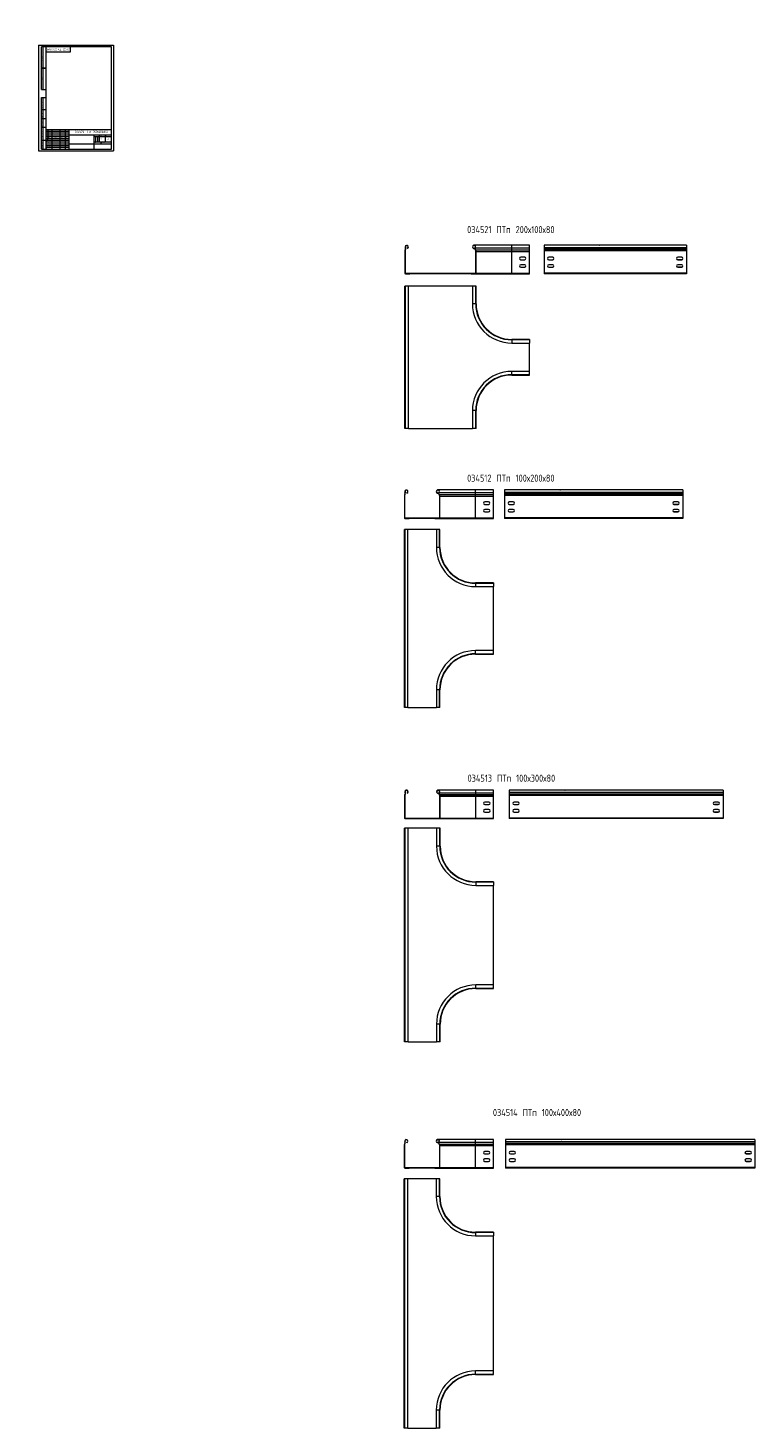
# Model space of a CAD drawing. Header units: millimetres. Extents: x -30 to 4963, y -3600 to 345.
# Tile 1 of 3: x -30 to 2011, y -3587 to 345. Entities that reach past the tile are written whole.
import ezdxf

# ---------------------------------------------------------------- set-up
doc = ezdxf.new("R2010")
doc.units = ezdxf.units.MM
doc.layers.add('ОСЕВЫЕ', color=7, linetype='Continuous')
doc.styles.add('SLDTEXTSTYLE0', font='TXT', dxfattribs={"width": 0.7, "bigfont": 'bigfont'})
doc.styles.add('SLDTEXTSTYLE1', font='TXT', dxfattribs={"width": 0.605})
doc.styles.add('SLDTEXTSTYLE2', font='TXT', dxfattribs={"width": 0.605, "bigfont": 'bigfont'})
doc.styles.add('SLDTEXTSTYLE3', font='TXT', dxfattribs={"width": 0.582204, "bigfont": 'bigfont'})
doc.styles.add('SLDTEXTSTYLE4', font='TXT', dxfattribs={"width": 0.582204})

# ---------------------------------------------------------------- blocks, each defined once
blk = doc.blocks.new('SW_NOTE_0')
at = {"color": 0, "linetype": 'Continuous', "lineweight": 0, "attachment_point": 1}
for s, insert, char_height, style in [('\\M+18449\\M+18478\\M+1847D', (0, 3.2), 2.5, 'SLDTEXTSTYLE3'), ('.', (5.7, 2.3), 1.59, 'SLDTEXTSTYLE4')]:
    blk.add_mtext(s, dxfattribs=dict(at, insert=insert, char_height=char_height, style=style))

msp = doc.modelspace()

# ---------------------------------------------------------------- linework, layer by layer
at = {"color": 7, "linetype": 'Continuous', "lineweight": 15}
for p, q in [((8, 172), (8, 292)), ((20, 292), (8, 292)), ((8, 172), (8, 292)), ((13, 172), (13, 292)), ((13, 172), (13, 292)), ((20, 292), (20, 5)), ((205, 292), (20, 292)), ((20, 292), (20, 5)), ((20, 278), (90, 278)), ((90, 278), (90, 292)), ((205, 5), (205, 292)), ((8, 232), (20, 232)), ((20, 232), (8, 232)), ((8, 172), (20, 172)), ((8, 5), (8, 150)), ((8, 150), (20, 150)), ((13, 5), (13, 150)), ((20, 115), (8, 115)), ((20, 90), (8, 90)), ((20, 65), (8, 65)), ((20, 60), (205, 60)), ((20, 60), (20, 5)), ((20, 40), (85, 40)), ((27, 35), (27, 60)), ((37, 60), (37, 5)), ((60, 60), (60, 5)), ((75, 60), (75, 5)), ((85, 60), (85, 5)), ((85, 45), (205, 45)), ((155, 45), (155, 5)), ((155, 40), (205, 40)), ((170, 45), (170, 25)), ((187, 45), (187, 25)), ((8, 30), (20, 30)), ((8, 5), (20, 5)), ((20, 35), (85, 35)), ((20, 5), (205, 5)), ((85, 20), (205, 20)), ((155, 25), (205, 25)), ((175, 25), (175, 20)), ((1029.5, -272.2), (1030.1, -271.9)), ((1035.1, -274.3), (1034.8, -273.6)), ((1220.6, -274.1), (1220.7, -273.6)), ((1220.6, -274.1), (1224.3, -274.1)), ((1220.7, -273.6), (1224.5, -273.6)), ((1327.8, -265.3), (1222.1, -265.3)), ((1225.6, -272.8), (1225.2, -272.4)), ((1225.6, -272.8), (1327.8, -272.8)), ((1377.8, -265.3), (1327.8, -265.3)), ((1327.8, -278.1), (1327.8, -272.8)), ((1327.8, -272.8), (1377.8, -272.8)), ((1377.8, -272.8), (1377.8, -265.3)), ((1377.8, -278.1), (1377.8, -272.8)), ((1468.5, -265.3), (1418.5, -265.3)), ((1418.5, -265.3), (1418.5, -265.4)), ((1818.5, -265.4), (1418.5, -265.4)), ((1418.5, -265.4), (1418.5, -272.2)), ((1818.5, -272.2), (1418.5, -272.2)), ((1418.5, -272.2), (1418.5, -276.6)), ((1574.2, -265.3), (1468.5, -265.3)), ((1574.2, -265.3), (1575.3, -265.4)), ((1662.8, -265.3), (1661.7, -265.4)), ((1768.5, -265.3), (1662.8, -265.3)), ((1818.5, -265.3), (1768.5, -265.3)), ((1818.5, -265.3), (1818.5, -265.4)), ((1818.5, -265.4), (1818.5, -272.2)), ((1818.5, -272.2), (1818.5, -276.6)), ((1028.5, -280.6), (1027.8, -280.6)), ((1027.8, -280.6), (1027.8, -343.9)), ((1028.5, -280.6), (1028.5, -343.9)), ((1029.3, -276.6), (1029, -277)), ((1029, -277), (1029.5, -277.4)), ((1029.8, -277), (1029.3, -276.6)), ((1029.8, -277), (1029.5, -277.4)), ((1225.8, -278.1), (1225.4, -278.4)), ((1225.8, -278.8), (1225.4, -278.4)), ((1226.2, -278.4), (1225.8, -278.1)), ((1225.8, -278.1), (1327.8, -278.1)), ((1226.2, -278.4), (1225.8, -278.8)), ((1226.2, -278.4), (1327.8, -278.4)), ((1227.8, -282.6), (1227.3, -282.6)), ((1227.3, -343.8), (1227.3, -282.6)), ((1227.8, -343.8), (1227.8, -282.6)), ((1227.8, -282.6), (1327.8, -282.6)), ((1327.8, -278.4), (1327.8, -278.1)), ((1327.8, -278.1), (1377.8, -278.1)), ((1327.8, -282.6), (1327.8, -278.4)), ((1327.8, -278.4), (1377.8, -278.4)), ((1327.8, -343.8), (1327.8, -282.6)), ((1327.8, -282.6), (1377.8, -282.6)), ((1364.3, -298.8), (1353.3, -298.8)), ((1353.3, -305.8), (1364.3, -305.8)), ((1377.8, -278.4), (1377.8, -278.1)), ((1377.8, -282.6), (1377.8, -278.4)), ((1377.8, -343.8), (1377.8, -282.6)), ((1818.5, -276.6), (1418.5, -276.6)), ((1418.5, -276.6), (1418.5, -277)), ((1818.5, -277), (1418.5, -277)), ((1418.5, -277), (1418.5, -280.6)), ((1818.5, -280.6), (1418.5, -280.6)), ((1418.5, -280.6), (1418.5, -343.9)), ((1443, -298.9), (1432, -298.9)), ((1432, -305.8), (1443, -305.8)), ((1432, -305.9), (1443, -305.9)), ((1805, -298.9), (1794, -298.9)), ((1805, -305.8), (1794, -305.8)), ((1794, -305.9), (1805, -305.9)), ((1818.5, -276.6), (1818.5, -277)), ((1818.5, -277), (1818.5, -280.6)), ((1818.5, -280.6), (1818.5, -343.9)), ((1027.8, -343.9), (1028.5, -343.9)), ((1029.3, -344), (1029.3, -344.7)), ((1029.3, -344), (1226.3, -344)), ((1029.3, -344.7), (1029.3, -345.4)), ((1029.3, -344.7), (1041.8, -344.7)), ((1029.3, -344.7), (1226.3, -344.7)), ((1029.3, -345.4), (1041.8, -345.4)), ((1041.8, -344.7), (1041.8, -345.4)), ((1213.8, -345.3), (1213.8, -344.7)), ((1213.8, -344.7), (1226.3, -344.7)), ((1213.8, -345.3), (1226.3, -345.3)), ((1226.3, -344), (1226.3, -344.7)), ((1226.3, -344), (1227.2, -344)), ((1226.3, -345.3), (1226.3, -344.7)), ((1226.3, -345.3), (1327.8, -345.3)), ((1227.8, -343.8), (1227.3, -343.8)), ((1227.8, -343.8), (1327.8, -343.8)), ((1327.8, -345.3), (1327.8, -343.8)), ((1327.8, -343.8), (1377.8, -343.8)), ((1327.8, -345.3), (1377.8, -345.3)), ((1364.3, -319.8), (1353.3, -319.8)), ((1353.3, -326.8), (1364.3, -326.8)), ((1377.8, -345.3), (1377.8, -343.8)), ((1818.5, -343.9), (1418.5, -343.9)), ((1418.5, -343.9), (1418.5, -345.4)), ((1818.5, -345.4), (1418.5, -345.4)), ((1443, -319.9), (1432, -319.9)), ((1432, -326.8), (1443, -326.8)), ((1432, -326.9), (1443, -326.9)), ((1805, -319.9), (1794, -319.9)), ((1805, -326.8), (1794, -326.8)), ((1794, -326.9), (1805, -326.9)), ((1818.5, -343.9), (1818.5, -345.4)), ((1027.8, -779.7), (1027.8, -379.7)), ((1029, -379.7), (1027.8, -379.7)), ((1028.9, -379.7), (1028.9, -779.7)), ((1038, -379.7), (1028.9, -379.7)), ((1038, -779.7), (1038, -379.7)), ((1217.6, -379.7), (1038, -379.7)), ((1217.6, -379.7), (1217.6, -429.7)), ((1226.7, -379.7), (1217.6, -379.7)), ((1226.7, -429.7), (1226.7, -379.7)), ((1227.8, -379.7), (1226.7, -379.7)), ((1227.8, -429.7), (1227.8, -379.7)), ((1377.8, -529.7), (1327.8, -529.7)), ((1377.8, -530.8), (1327.8, -530.8)), ((1327.8, -539.9), (1377.8, -539.9)), ((1377.8, -529.7), (1377.8, -530.8)), ((1377.8, -530.8), (1377.8, -539.9)), ((1377.8, -619.5), (1377.8, -539.9)), ((1377.8, -619.5), (1327.8, -619.5)), ((1327.8, -628.6), (1377.8, -628.6)), ((1377.8, -628.6), (1377.8, -619.5)), ((1377.8, -629.7), (1377.8, -628.6)), ((1327.8, -629.7), (1377.8, -629.7)), ((1217.6, -729.7), (1217.6, -779.7)), ((1226.7, -779.7), (1226.7, -729.7)), ((1227.8, -779.7), (1227.8, -729.7)), ((1029, -779.7), (1027.8, -779.7)), ((1038, -779.7), (1028.9, -779.7)), ((1038, -779.7), (1217.6, -779.7)), ((1226.7, -779.7), (1217.6, -779.7)), ((1227.8, -779.7), (1226.7, -779.7)), ((1027.2, -967.6), (1026.5, -967.6)), ((1026.5, -967.6), (1026.5, -1031)), ((1027.2, -967.6), (1027.2, -1031)), ((1028, -963.7), (1027.7, -964.1)), ((1027.7, -964.1), (1028.2, -964.5)), ((1028.5, -964.1), (1028, -963.7)), ((1028.2, -959.3), (1028.8, -959)), ((1028.5, -964.1), (1028.2, -964.5)), ((1033.8, -961.3), (1033.5, -960.7)), ((1119.2, -961.2), (1119.4, -960.7)), ((1119.2, -961.2), (1123, -961.2)), ((1119.4, -960.7), (1123.2, -960.7)), ((1226.5, -952.4), (1120.8, -952.4)), ((1124.3, -959.8), (1123.9, -959.5)), ((1124.5, -965.1), (1124.1, -965.5)), ((1124.4, -965.9), (1124.1, -965.5)), ((1124.3, -959.8), (1226.5, -959.8)), ((1124.8, -965.5), (1124.4, -965.9)), ((1124.8, -965.5), (1124.5, -965.1)), ((1124.5, -965.1), (1226.5, -965.1)), ((1124.8, -965.5), (1226.5, -965.5)), ((1126.5, -969.6), (1125.9, -969.6)), ((1125.9, -1030.9), (1125.9, -969.6)), ((1126.5, -1030.9), (1126.5, -969.6)), ((1126.5, -969.6), (1226.5, -969.6)), ((1276.5, -952.4), (1226.5, -952.4)), ((1226.5, -965.1), (1226.5, -959.8)), ((1226.5, -959.8), (1276.5, -959.8)), ((1226.5, -965.5), (1226.5, -965.1)), ((1226.5, -965.1), (1276.5, -965.1)), ((1226.5, -969.6), (1226.5, -965.5)), ((1226.5, -965.5), (1276.5, -965.5)), ((1226.5, -1030.9), (1226.5, -969.6)), ((1226.5, -969.6), (1276.5, -969.6)), ((1276.5, -959.8), (1276.5, -952.4)), ((1276.5, -965.1), (1276.5, -959.8)), ((1276.5, -965.5), (1276.5, -965.1)), ((1276.5, -969.6), (1276.5, -965.5)), ((1276.5, -1030.9), (1276.5, -969.6)), ((1357.6, -952.4), (1307.6, -952.4)), ((1307.6, -952.4), (1307.6, -952.5)), ((1807.6, -952.5), (1307.6, -952.5)), ((1307.6, -952.5), (1307.6, -959.3)), ((1807.6, -959.3), (1307.6, -959.3)), ((1307.6, -959.3), (1307.6, -963.7)), ((1807.6, -963.7), (1307.6, -963.7)), ((1307.6, -963.7), (1307.6, -964.1)), ((1807.6, -964.1), (1307.6, -964.1)), ((1307.6, -964.1), (1307.6, -967.6)), ((1807.6, -967.6), (1307.6, -967.6)), ((1307.6, -967.6), (1307.6, -1031)), ((1463.3, -952.4), (1357.6, -952.4)), ((1463.3, -952.4), (1464.5, -952.5)), ((1651.9, -952.4), (1650.8, -952.5)), ((1757.6, -952.4), (1651.9, -952.4)), ((1807.6, -952.4), (1757.6, -952.4)), ((1807.6, -952.4), (1807.6, -952.5)), ((1807.6, -952.5), (1807.6, -959.3)), ((1807.6, -959.3), (1807.6, -963.7)), ((1807.6, -963.7), (1807.6, -964.1)), ((1807.6, -964.1), (1807.6, -967.6)), ((1807.6, -967.6), (1807.6, -1031)), ((1263, -985.9), (1252, -985.9)), ((1252, -992.9), (1263, -992.9)), ((1263, -1006.9), (1252, -1006.9)), ((1252, -1013.9), (1263, -1013.9)), ((1332.1, -986), (1321.1, -986)), ((1321.1, -992.9), (1332.1, -992.9)), ((1321.1, -993), (1332.1, -993)), ((1332.1, -1007), (1321.1, -1007)), ((1321.1, -1013.9), (1332.1, -1013.9)), ((1321.1, -1014), (1332.1, -1014)), ((1794.1, -986), (1783.1, -986)), ((1794.1, -992.9), (1783.1, -992.9)), ((1783.1, -993), (1794.1, -993)), ((1794.1, -1007), (1783.1, -1007)), ((1794.1, -1013.9), (1783.1, -1013.9)), ((1783.1, -1014), (1794.1, -1014)), ((1026.5, -1031), (1027.2, -1031)), ((1028, -1031.1), (1028, -1031.8)), ((1028, -1031.1), (1125, -1031.1)), ((1028, -1031.8), (1028, -1032.5)), ((1028, -1031.8), (1040.5, -1031.8)), ((1028, -1031.8), (1125, -1031.8)), ((1028, -1032.5), (1040.5, -1032.5)), ((1040.5, -1031.8), (1040.5, -1032.5)), ((1112.5, -1032.4), (1112.5, -1031.8)), ((1112.5, -1031.8), (1125, -1031.8)), ((1112.5, -1032.4), (1125, -1032.4)), ((1125, -1031.1), (1125, -1031.8)), ((1125, -1031.1), (1125.9, -1031.1)), ((1125, -1032.4), (1125, -1031.8)), ((1125, -1032.4), (1226.5, -1032.4)), ((1126.5, -1030.9), (1125.9, -1030.9)), ((1126.5, -1030.9), (1226.5, -1030.9)), ((1226.5, -1032.4), (1226.5, -1030.9)), ((1226.5, -1030.9), (1276.5, -1030.9)), ((1226.5, -1032.4), (1276.5, -1032.4)), ((1276.5, -1032.4), (1276.5, -1030.9)), ((1807.6, -1031), (1307.6, -1031)), ((1307.6, -1031), (1307.6, -1032.5)), ((1807.6, -1032.5), (1307.6, -1032.5)), ((1807.6, -1031), (1807.6, -1032.5)), ((1026.5, -1563.7), (1026.5, -1063.7)), ((1027.7, -1063.7), (1026.5, -1063.7)), ((1027.6, -1063.7), (1027.6, -1563.7)), ((1036.7, -1063.7), (1027.6, -1063.7)), ((1036.7, -1563.7), (1036.7, -1063.7)), ((1116.3, -1063.7), (1036.7, -1063.7)), ((1116.3, -1063.7), (1116.3, -1113.7)), ((1125.4, -1063.7), (1116.3, -1063.7)), ((1125.4, -1113.7), (1125.4, -1063.7)), ((1126.5, -1063.7), (1125.4, -1063.7)), ((1126.5, -1113.7), (1126.5, -1063.7)), ((1276.5, -1213.7), (1226.5, -1213.7)), ((1276.5, -1214.8), (1226.5, -1214.8)), ((1276.5, -1213.7), (1276.5, -1214.8)), ((1276.5, -1214.8), (1276.5, -1223.9)), ((1226.5, -1223.9), (1276.5, -1223.9)), ((1276.5, -1403.5), (1276.5, -1223.9)), ((1276.5, -1403.5), (1226.5, -1403.5)), ((1226.5, -1412.6), (1276.5, -1412.6)), ((1226.5, -1413.7), (1276.5, -1413.7)), ((1276.5, -1412.6), (1276.5, -1403.5)), ((1276.5, -1413.7), (1276.5, -1412.6)), ((1116.3, -1513.7), (1116.3, -1563.7)), ((1125.4, -1563.7), (1125.4, -1513.7)), ((1126.5, -1563.7), (1126.5, -1513.7)), ((1027.7, -1563.7), (1026.5, -1563.7)), ((1036.7, -1563.7), (1027.6, -1563.7)), ((1036.7, -1563.7), (1116.3, -1563.7)), ((1125.4, -1563.7), (1116.3, -1563.7)), ((1126.5, -1563.7), (1125.4, -1563.7)), ((1028.5, -1806.8), (1028.2, -1807.2)), ((1028.2, -1807.2), (1028.8, -1807.6)), ((1029.1, -1807.2), (1028.5, -1806.8)), ((1028.8, -1802.4), (1029.4, -1802.1)), ((1029.1, -1807.2), (1028.8, -1807.6)), ((1034.3, -1804.4), (1034, -1803.8)), ((1119.8, -1804.3), (1120, -1803.8)), ((1119.8, -1804.3), (1123.5, -1804.3)), ((1120, -1803.8), (1123.7, -1803.8)), ((1227, -1795.5), (1121.4, -1795.5)), ((1124.9, -1802.9), (1124.4, -1802.6)), ((1125, -1808.2), (1124.6, -1808.6)), ((1124.9, -1802.9), (1227, -1802.9)), ((1125.4, -1808.6), (1125, -1808.2)), ((1125, -1808.2), (1227, -1808.2)), ((1277, -1795.5), (1227, -1795.5)), ((1227, -1808.2), (1227, -1802.9)), ((1227, -1802.9), (1277, -1802.9)), ((1227, -1808.6), (1227, -1808.2)), ((1227, -1808.2), (1277, -1808.2)), ((1277, -1802.9), (1277, -1795.5)), ((1277, -1808.2), (1277, -1802.9)), ((1277, -1808.6), (1277, -1808.2)), ((1371.1, -1795.5), (1321.1, -1795.5)), ((1321.1, -1795.5), (1321.1, -1795.6)), ((1921.1, -1795.6), (1321.1, -1795.6)), ((1321.1, -1795.6), (1321.1, -1802.4)), ((1921.1, -1802.4), (1321.1, -1802.4)), ((1321.1, -1802.4), (1321.1, -1806.8)), ((1921.1, -1806.8), (1321.1, -1806.8)), ((1321.1, -1806.8), (1321.1, -1807.2)), ((1921.1, -1807.2), (1321.1, -1807.2)), ((1321.1, -1807.2), (1321.1, -1810.7)), ((1476.8, -1795.5), (1371.1, -1795.5)), ((1476.8, -1795.5), (1477.9, -1795.6)), ((1765.4, -1795.5), (1764.3, -1795.6)), ((1871.1, -1795.5), (1765.4, -1795.5)), ((1921.1, -1795.5), (1871.1, -1795.5)), ((1921.1, -1795.5), (1921.1, -1795.6)), ((1921.1, -1795.6), (1921.1, -1802.4)), ((1921.1, -1802.4), (1921.1, -1806.8)), ((1921.1, -1806.8), (1921.1, -1807.2)), ((1921.1, -1807.2), (1921.1, -1810.7)), ((1027.7, -1810.7), (1027, -1810.7)), ((1027, -1810.7), (1027, -1874.1)), ((1027.7, -1810.7), (1027.7, -1874.1)), ((1125, -1809), (1124.6, -1808.6)), ((1125.4, -1808.6), (1125, -1809)), ((1125.4, -1808.6), (1227, -1808.6)), ((1127, -1812.7), (1126.5, -1812.7)), ((1126.5, -1874), (1126.5, -1812.7)), ((1127, -1874), (1127, -1812.7)), ((1127, -1812.7), (1227, -1812.7)), ((1227, -1812.7), (1227, -1808.6)), ((1227, -1808.6), (1277, -1808.6)), ((1227, -1874), (1227, -1812.7)), ((1227, -1812.7), (1277, -1812.7)), ((1263.5, -1829), (1252.5, -1829)), ((1252.5, -1836), (1263.5, -1836)), ((1277, -1812.7), (1277, -1808.6)), ((1277, -1874), (1277, -1812.7)), ((1921.1, -1810.7), (1321.1, -1810.7)), ((1321.1, -1810.7), (1321.1, -1874.1)), ((1345.6, -1829.1), (1334.6, -1829.1)), ((1334.6, -1836), (1345.6, -1836)), ((1334.6, -1836.1), (1345.6, -1836.1)), ((1907.6, -1829.1), (1896.6, -1829.1)), ((1907.6, -1836), (1896.6, -1836)), ((1896.6, -1836.1), (1907.6, -1836.1)), ((1921.1, -1810.7), (1921.1, -1874.1)), ((1027, -1874.1), (1027.7, -1874.1)), ((1028.5, -1874.2), (1028.5, -1874.9)), ((1028.5, -1874.2), (1125.5, -1874.2)), ((1028.5, -1874.9), (1028.5, -1875.6)), ((1028.5, -1874.9), (1041, -1874.9)), ((1028.5, -1874.9), (1125.5, -1874.9)), ((1028.5, -1875.6), (1041, -1875.6)), ((1041, -1874.9), (1041, -1875.6)), ((1113, -1875.5), (1113, -1874.9)), ((1113, -1874.9), (1125.5, -1874.9)), ((1113, -1875.5), (1125.5, -1875.5)), ((1125.5, -1874.2), (1125.5, -1874.9)), ((1125.5, -1874.2), (1126.4, -1874.2)), ((1125.5, -1875.5), (1125.5, -1874.9)), ((1125.5, -1875.5), (1227, -1875.5)), ((1127, -1874), (1126.5, -1874)), ((1127, -1874), (1227, -1874)), ((1227, -1875.5), (1227, -1874)), ((1227, -1874), (1277, -1874)), ((1227, -1875.5), (1277, -1875.5)), ((1263.5, -1850), (1252.5, -1850)), ((1252.5, -1857), (1263.5, -1857)), ((1277, -1875.5), (1277, -1874)), ((1921.1, -1874.1), (1321.1, -1874.1)), ((1321.1, -1874.1), (1321.1, -1875.6)), ((1921.1, -1875.6), (1321.1, -1875.6)), ((1345.6, -1850.1), (1334.6, -1850.1)), ((1334.6, -1857), (1345.6, -1857)), ((1334.6, -1857.1), (1345.6, -1857.1)), ((1907.6, -1850.1), (1896.6, -1850.1)), ((1907.6, -1857), (1896.6, -1857)), ((1896.6, -1857.1), (1907.6, -1857.1)), ((1921.1, -1874.1), (1921.1, -1875.6)), ((1027, -2502.7), (1027, -1902.7)), ((1028.2, -1902.7), (1027, -1902.7)), ((1028.2, -1902.7), (1028.2, -2502.7)), ((1037.3, -1902.7), (1028.2, -1902.7)), ((1037.3, -2502.7), (1037.3, -1902.7)), ((1116.8, -1902.7), (1037.3, -1902.7)), ((1116.8, -1902.7), (1116.8, -1952.7)), ((1125.9, -1902.7), (1116.8, -1902.7)), ((1125.9, -1952.7), (1125.9, -1902.7)), ((1127, -1902.7), (1125.9, -1902.7)), ((1127, -1952.7), (1127, -1902.7)), ((1277, -2052.7), (1227, -2052.7)), ((1277, -2053.9), (1227, -2053.9)), ((1227, -2063), (1277, -2063)), ((1277, -2052.7), (1277, -2053.9)), ((1277, -2053.9), (1277, -2063)), ((1277, -2342.5), (1277, -2063)), ((1277, -2342.5), (1227, -2342.5)), ((1227, -2351.6), (1277, -2351.6)), ((1227, -2352.7), (1277, -2352.7)), ((1277, -2351.6), (1277, -2342.5)), ((1277, -2352.7), (1277, -2351.6)), ((1116.8, -2452.7), (1116.8, -2502.7)), ((1125.9, -2502.7), (1125.9, -2452.7)), ((1127, -2502.7), (1127, -2452.7)), ((1028.2, -2502.7), (1027, -2502.7)), ((1037.3, -2502.7), (1028.2, -2502.7)), ((1037.3, -2502.7), (1116.8, -2502.7)), ((1125.9, -2502.7), (1116.8, -2502.7)), ((1127, -2502.7), (1125.9, -2502.7)), ((1027.7, -2788), (1027.4, -2788.4)), ((1027.4, -2788.4), (1028, -2788.8)), ((1028.3, -2788.4), (1027.7, -2788)), ((1028, -2783.6), (1028.6, -2783.3)), ((1028.3, -2788.4), (1028, -2788.8)), ((1033.5, -2785.7), (1033.3, -2785)), ((1119, -2785.5), (1119.2, -2785)), ((1119, -2785.5), (1122.8, -2785.5)), ((1119.2, -2785), (1123, -2785)), ((1226.3, -2776.7), (1120.6, -2776.7)), ((1124.1, -2784.1), (1123.7, -2783.8)), ((1124.3, -2789.4), (1123.9, -2789.8)), ((1124.2, -2790.2), (1123.9, -2789.8)), ((1124.1, -2784.1), (1226.3, -2784.1)), ((1124.6, -2789.8), (1124.2, -2790.2)), ((1124.6, -2789.8), (1124.3, -2789.4)), ((1124.3, -2789.4), (1226.3, -2789.4)), ((1124.6, -2789.8), (1226.3, -2789.8)), ((1276.3, -2776.7), (1226.3, -2776.7)), ((1226.3, -2789.4), (1226.3, -2784.1)), ((1226.3, -2784.1), (1276.3, -2784.1)), ((1226.3, -2789.8), (1226.3, -2789.4)), ((1226.3, -2789.4), (1276.3, -2789.4)), ((1226.3, -2793.9), (1226.3, -2789.8)), ((1226.3, -2789.8), (1276.3, -2789.8)), ((1276.3, -2784.1), (1276.3, -2776.7)), ((1276.3, -2789.4), (1276.3, -2784.1)), ((1276.3, -2789.8), (1276.3, -2789.4)), ((1276.3, -2793.9), (1276.3, -2789.8)), ((1360.5, -2776.7), (1310.5, -2776.7)), ((1310.5, -2776.7), (1310.5, -2776.8)), ((2010.5, -2776.8), (1310.5, -2776.8)), ((1310.5, -2776.8), (1310.5, -2783.6)), ((2010.5, -2783.6), (1310.5, -2783.6)), ((1310.5, -2783.6), (1310.5, -2788)), ((2010.5, -2788), (1310.5, -2788)), ((1310.5, -2788), (1310.5, -2788.4)), ((2010.5, -2788.4), (1310.5, -2788.4)), ((1310.5, -2788.4), (1310.5, -2791.9)), ((1466.2, -2776.7), (1360.5, -2776.7)), ((1466.2, -2776.7), (1467.4, -2776.8)), ((1854.9, -2776.7), (1853.7, -2776.8)), ((1960.5, -2776.7), (1854.9, -2776.7)), ((2010.5, -2776.7), (1960.5, -2776.7)), ((2010.5, -2776.7), (2010.5, -2776.8)), ((2010.5, -2776.8), (2010.5, -2783.6)), ((2010.5, -2783.6), (2010.5, -2788)), ((2010.5, -2788), (2010.5, -2788.4)), ((2010.5, -2788.4), (2010.5, -2791.9)), ((1027, -2791.9), (1026.3, -2791.9)), ((1026.3, -2791.9), (1026.3, -2855.3)), ((1027, -2791.9), (1027, -2855.3)), ((1126.3, -2793.9), (1125.7, -2793.9)), ((1125.7, -2855.2), (1125.7, -2793.9)), ((1126.3, -2855.2), (1126.3, -2793.9)), ((1126.3, -2793.9), (1226.3, -2793.9)), ((1226.3, -2855.2), (1226.3, -2793.9)), ((1226.3, -2793.9), (1276.3, -2793.9)), ((1262.8, -2810.2), (1251.8, -2810.2)), ((1251.8, -2817.2), (1262.8, -2817.2)), ((1276.3, -2855.2), (1276.3, -2793.9)), ((2010.5, -2791.9), (1310.5, -2791.9)), ((1310.5, -2791.9), (1310.5, -2855.3)), ((1335, -2810.3), (1324, -2810.3)), ((1324, -2817.2), (1335, -2817.2)), ((1324, -2817.3), (1335, -2817.3)), ((1997, -2810.3), (1986, -2810.3)), ((1997, -2817.2), (1986, -2817.2)), ((1986, -2817.3), (1997, -2817.3)), ((2010.5, -2791.9), (2010.5, -2855.3)), ((1026.3, -2855.3), (1027, -2855.3)), ((1027.8, -2855.4), (1027.8, -2856.1)), ((1027.8, -2855.4), (1124.8, -2855.4)), ((1027.8, -2856.1), (1027.8, -2856.8)), ((1027.8, -2856.1), (1040.3, -2856.1)), ((1027.8, -2856.1), (1124.8, -2856.1)), ((1027.8, -2856.8), (1040.3, -2856.8)), ((1040.3, -2856.1), (1040.3, -2856.8)), ((1112.3, -2856.7), (1112.3, -2856.1)), ((1112.3, -2856.1), (1124.8, -2856.1)), ((1112.3, -2856.7), (1124.8, -2856.7)), ((1124.8, -2855.4), (1124.8, -2856.1)), ((1124.8, -2855.4), (1125.7, -2855.4)), ((1124.8, -2856.7), (1124.8, -2856.1)), ((1124.8, -2856.7), (1226.3, -2856.7)), ((1126.3, -2855.2), (1125.7, -2855.2)), ((1126.3, -2855.2), (1226.3, -2855.2)), ((1226.3, -2856.7), (1226.3, -2855.2)), ((1226.3, -2855.2), (1276.3, -2855.2)), ((1226.3, -2856.7), (1276.3, -2856.7)), ((1262.8, -2831.2), (1251.8, -2831.2)), ((1251.8, -2838.2), (1262.8, -2838.2)), ((1276.3, -2856.7), (1276.3, -2855.2)), ((2010.5, -2855.3), (1310.5, -2855.3)), ((1310.5, -2855.3), (1310.5, -2856.8)), ((2010.5, -2856.8), (1310.5, -2856.8)), ((1335, -2831.3), (1324, -2831.3)), ((1324, -2838.2), (1335, -2838.2)), ((1324, -2838.3), (1335, -2838.3)), ((1997, -2831.3), (1986, -2831.3)), ((1997, -2838.2), (1986, -2838.2)), ((1986, -2838.3), (1997, -2838.3)), ((2010.5, -2855.3), (2010.5, -2856.8)), ((1026.3, -3586.9), (1026.3, -2886.9)), ((1027.4, -2886.9), (1026.3, -2886.9)), ((1027.4, -2886.9), (1027.4, -3586.9)), ((1036.5, -2886.9), (1027.4, -2886.9)), ((1036.5, -3586.9), (1036.5, -2886.9)), ((1116.1, -2886.9), (1036.5, -2886.9)), ((1116.1, -2886.9), (1116.1, -2936.9)), ((1125.2, -2886.9), (1116.1, -2886.9)), ((1125.2, -2936.9), (1125.2, -2886.9)), ((1126.3, -2886.9), (1125.2, -2886.9)), ((1126.3, -2936.9), (1126.3, -2886.9)), ((1276.3, -3036.9), (1226.3, -3036.9)), ((1276.3, -3038), (1226.3, -3038)), ((1226.3, -3047.1), (1276.3, -3047.1)), ((1276.3, -3036.9), (1276.3, -3038)), ((1276.3, -3038), (1276.3, -3047.1)), ((1276.3, -3426.6), (1276.3, -3047.1)), ((1276.3, -3426.6), (1226.3, -3426.6)), ((1226.3, -3435.7), (1276.3, -3435.7)), ((1226.3, -3436.9), (1276.3, -3436.9)), ((1276.3, -3435.7), (1276.3, -3426.6)), ((1276.3, -3436.9), (1276.3, -3435.7)), ((1116.1, -3536.9), (1116.1, -3586.9)), ((1125.2, -3586.9), (1125.2, -3536.9)), ((1126.3, -3586.9), (1126.3, -3536.9)), ((1027.4, -3586.9), (1026.3, -3586.9)), ((1036.5, -3586.9), (1027.4, -3586.9)), ((1036.5, -3586.9), (1116.1, -3586.9)), ((1125.2, -3586.9), (1116.1, -3586.9)), ((1126.3, -3586.9), (1125.2, -3586.9))]:
    msp.add_line(p, q, dxfattribs=at)
at = {"color": 7, "linetype": 'Continuous', "lineweight": 0}
for p, q in [((20, 55), (85, 55)), ((20, 50), (85, 50)), ((20, 45), (85, 45)), ((160, 40), (160, 25)), ((165, 40), (165, 25)), ((20, 30), (85, 30)), ((20, 25), (85, 25)), ((20, 20), (85, 20)), ((20, 15), (85, 15)), ((20, 10), (85, 10))]:
    msp.add_line(p, q, dxfattribs=at)
at = {"color": 8, "linetype": 'Continuous', "lineweight": 15}
for p, q in [((1327.8, -272.8), (1327.8, -265.3)), ((1468.5, -265.3), (1468.5, -265.4)), ((1768.5, -265.3), (1768.5, -265.4)), ((1226.7, -429.7), (1217.6, -429.7)), ((1227.8, -429.7), (1226.7, -429.7)), ((1327.8, -529.7), (1327.8, -530.8)), ((1327.8, -530.8), (1327.8, -539.9)), ((1327.8, -628.6), (1327.8, -619.5)), ((1327.8, -629.7), (1327.8, -628.6)), ((1226.7, -729.7), (1217.6, -729.7)), ((1227.8, -729.7), (1226.7, -729.7)), ((1226.5, -959.8), (1226.5, -952.4)), ((1357.6, -952.4), (1357.6, -952.5)), ((1757.6, -952.4), (1757.6, -952.5)), ((1125.4, -1113.7), (1116.3, -1113.7)), ((1126.5, -1113.7), (1125.4, -1113.7)), ((1226.5, -1213.7), (1226.5, -1214.8)), ((1226.5, -1214.8), (1226.5, -1223.9)), ((1226.5, -1412.6), (1226.5, -1403.5)), ((1226.5, -1413.7), (1226.5, -1412.6)), ((1125.4, -1513.7), (1116.3, -1513.7)), ((1126.5, -1513.7), (1125.4, -1513.7)), ((1227, -1802.9), (1227, -1795.5)), ((1371.1, -1795.5), (1371.1, -1795.6)), ((1871.1, -1795.5), (1871.1, -1795.6)), ((1125.9, -1952.7), (1116.8, -1952.7)), ((1127, -1952.7), (1125.9, -1952.7)), ((1227, -2052.7), (1227, -2053.9)), ((1227, -2053.9), (1227, -2063)), ((1227, -2351.6), (1227, -2342.5)), ((1227, -2352.7), (1227, -2351.6)), ((1125.9, -2452.7), (1116.8, -2452.7)), ((1127, -2452.7), (1125.9, -2452.7)), ((1226.3, -2784.1), (1226.3, -2776.7)), ((1360.5, -2776.7), (1360.5, -2776.8)), ((1960.5, -2776.7), (1960.5, -2776.8)), ((1125.2, -2936.9), (1116.1, -2936.9)), ((1126.3, -2936.9), (1125.2, -2936.9)), ((1226.3, -3036.9), (1226.3, -3038)), ((1226.3, -3038), (1226.3, -3047.1)), ((1226.3, -3435.7), (1226.3, -3426.6)), ((1226.3, -3436.9), (1226.3, -3435.7)), ((1125.2, -3536.9), (1116.1, -3536.9)), ((1126.3, -3536.9), (1125.2, -3536.9))]:
    msp.add_line(p, q, dxfattribs=at)
at = {"color": 7, "linetype": 'Continuous', "lineweight": 15}
for centre, radius, start, end in [((1033.5, -270), 4.55, 290.35, 209.6249), ((1026.1, -274.2), 4, 323.6463, 29.6249), ((1033.5, -270), 3.85, 290.35, 209.6249), ((1026.1, -274.2), 4.7, 323.6463, 29.6249), ((1222.1, -269.8), 4.55, 320.3175, 249.65), ((1222.1, -269.8), 4, 320.3175, 249.65), ((1228.7, -275.3), 4.55, 140.3175, 223.5358), ((1228.7, -275.3), 4, 140.3175, 223.5358), ((1033.8, -280.6), 6, 143.6463, 180), ((1033.8, -280.6), 5.3, 143.6463, 180), ((1221.8, -282.6), 5.45, 0, 43.5358), ((1221.8, -282.6), 6, 0, 43.5358), ((1353.3, -302.3), 3.5, 90, 270), ((1364.3, -302.3), 3.5, 270, 90), ((1432, -302.4), 3.5, 90, 270), ((1432, -302.3), 3.5, 181.2279, 270), ((1443, -302.4), 3.5, 270, 90), ((1443, -302.3), 3.5, 270, 358.7721), ((1794, -302.4), 3.5, 90, 270), ((1794, -302.3), 3.5, 181.2279, 270), ((1805, -302.4), 3.5, 270, 90), ((1805, -302.3), 3.5, 270, 358.7721), ((1029.3, -343.9), 1.5, 180, 270), ((1029.3, -343.9), 0.8, 180, 270), ((1226.3, -343.8), 0.95, 270, 0), ((1226.3, -343.8), 1.5, 270, 0), ((1353.3, -323.3), 3.5, 90, 270), ((1364.3, -323.3), 3.5, 270, 90), ((1432, -323.4), 3.5, 90, 270), ((1432, -323.3), 3.5, 181.2378, 270), ((1443, -323.4), 3.5, 270, 90), ((1443, -323.3), 3.5, 270, 358.7811), ((1794, -323.4), 3.5, 90, 270), ((1794, -323.3), 3.5, 181.2279, 270), ((1805, -323.4), 3.5, 270, 90), ((1805, -323.3), 3.5, 270, 358.7721), ((1327.8, -429.7), 110.2, 180, 270), ((1327.8, -429.7), 101.1, 180, 270), ((1327.8, -429.7), 100, 180, 270), ((1327.8, -729.7), 110.2, 90, 180), ((1327.8, -729.7), 101.1, 90, 180), ((1327.8, -729.7), 100, 90, 180), ((1032.5, -967.6), 6, 143.6463, 180), ((1032.5, -967.6), 5.3, 143.6463, 180), ((1032.2, -957.1), 4.55, 290.35, 209.6249), ((1024.7, -961.3), 4, 323.6463, 29.6249), ((1032.2, -957.1), 3.85, 290.35, 209.6249), ((1024.7, -961.3), 4.7, 323.6463, 29.6249), ((1120.8, -956.9), 4.55, 320.3175, 249.65), ((1120.8, -956.9), 4, 320.3175, 249.65), ((1127.4, -962.4), 4.55, 140.3175, 223.5358), ((1127.4, -962.4), 4, 140.3175, 223.5358), ((1120.5, -969.6), 5.45, 0, 43.5358), ((1120.5, -969.6), 6, 0, 43.5358), ((1252, -989.4), 3.5, 90, 270), ((1252, -1010.4), 3.5, 90, 270), ((1263, -989.4), 3.5, 270, 90), ((1263, -1010.4), 3.5, 270, 90), ((1321.1, -989.5), 3.5, 90, 270), ((1321.1, -989.4), 3.5, 181.1966, 270), ((1321.1, -1010.5), 3.5, 90, 270), ((1321.1, -1010.4), 3.5, 181.2122, 270), ((1332.1, -989.5), 3.5, 270, 90), ((1332.1, -989.4), 3.5, 270, 358.8011), ((1332.1, -1010.5), 3.5, 270, 90), ((1332.1, -1010.4), 3.5, 270, 358.7576), ((1783.1, -989.5), 3.5, 90, 270), ((1783.1, -989.4), 3.5, 181.2279, 270), ((1783.1, -1010.5), 3.5, 90, 270), ((1783.1, -1010.4), 3.5, 181.2279, 270), ((1794.1, -989.5), 3.5, 270, 90), ((1794.1, -989.4), 3.5, 270, 358.7721), ((1794.1, -1010.5), 3.5, 270, 90), ((1794.1, -1010.4), 3.5, 270, 358.7721), ((1028, -1031), 1.5, 180, 270), ((1028, -1031), 0.8, 180, 270), ((1125, -1030.9), 0.95, 270, 0), ((1125, -1030.9), 1.5, 270, 0), ((1226.5, -1113.7), 110.2, 180, 270), ((1226.5, -1113.7), 101.1, 180, 270), ((1226.5, -1113.7), 100, 180, 270), ((1226.5, -1513.7), 110.2, 90, 180), ((1226.5, -1513.7), 101.1, 90, 180), ((1226.5, -1513.7), 100, 90, 180), ((1033, -1810.7), 6, 143.6463, 180), ((1033, -1810.7), 5.3, 143.6463, 180), ((1032.7, -1800.2), 4.55, 290.35, 209.6249), ((1025.3, -1804.4), 4, 323.6463, 29.6249), ((1032.7, -1800.2), 3.85, 290.35, 209.6249), ((1025.3, -1804.4), 4.7, 323.6463, 29.6249), ((1121.4, -1800), 4.55, 320.3175, 249.65), ((1121.4, -1800), 4, 320.3175, 249.65), ((1127.9, -1805.5), 4.55, 140.3175, 223.5358), ((1127.9, -1805.5), 4, 140.3175, 223.5358), ((1121, -1812.7), 5.45, 0, 43.5358), ((1121, -1812.7), 6, 0, 43.5358), ((1252.5, -1832.5), 3.5, 90, 270), ((1263.5, -1832.5), 3.5, 270, 90), ((1334.6, -1832.6), 3.5, 90, 270), ((1334.6, -1832.5), 3.5, 181.2732, 270), ((1345.6, -1832.6), 3.5, 270, 90), ((1345.6, -1832.5), 3.5, 270, 358.8999), ((1896.6, -1832.6), 3.5, 90, 270), ((1896.6, -1832.5), 3.5, 181.2279, 270), ((1907.6, -1832.6), 3.5, 270, 90), ((1907.6, -1832.5), 3.5, 270, 358.7721), ((1028.5, -1874.1), 1.5, 180, 270), ((1028.5, -1874.1), 0.8, 180, 270), ((1125.5, -1874), 0.95, 270, 0), ((1125.5, -1874), 1.5, 270, 0), ((1252.5, -1853.5), 3.5, 90, 270), ((1263.5, -1853.5), 3.5, 270, 90), ((1334.6, -1853.6), 3.5, 90, 270), ((1334.6, -1853.5), 3.5, 181.2279, 270), ((1345.6, -1853.6), 3.5, 270, 90), ((1345.6, -1853.5), 3.5, 270, 358.7296), ((1896.6, -1853.6), 3.5, 90, 270), ((1896.6, -1853.5), 3.5, 181.2279, 270), ((1907.6, -1853.6), 3.5, 270, 90), ((1907.6, -1853.5), 3.5, 270, 358.7721), ((1227, -1952.7), 110.2, 180, 270), ((1227, -1952.7), 101.1, 180, 270), ((1227, -1952.7), 100, 180, 270), ((1227, -2452.7), 110.2, 90, 180), ((1227, -2452.7), 101.1, 90, 180), ((1227, -2452.7), 100, 90, 180), ((1032.3, -2791.9), 6, 143.6463, 180), ((1032.3, -2791.9), 5.3, 143.6463, 180), ((1032, -2781.4), 4.55, 290.35, 209.6249), ((1024.5, -2785.6), 4, 323.6463, 29.6249), ((1032, -2781.4), 3.85, 290.35, 209.6249), ((1024.5, -2785.6), 4.7, 323.6463, 29.6249), ((1120.6, -2781.2), 4.55, 320.3175, 249.65), ((1120.6, -2781.2), 4, 320.3175, 249.65), ((1127.2, -2786.7), 4.55, 140.3175, 223.5358), ((1127.2, -2786.7), 4, 140.3175, 223.5358), ((1120.3, -2793.9), 5.45, 0, 43.5358), ((1120.3, -2793.9), 6, 0, 43.5358), ((1251.8, -2813.7), 3.5, 90, 270), ((1262.8, -2813.7), 3.5, 270, 90), ((1324, -2813.8), 3.5, 90, 270), ((1324, -2813.7), 3.5, 181.2898, 270), ((1335, -2813.8), 3.5, 270, 90), ((1335, -2813.7), 3.5, 270, 358.7721), ((1986, -2813.8), 3.5, 90, 270), ((1986, -2813.7), 3.5, 181.2279, 270), ((1997, -2813.8), 3.5, 270, 90), ((1997, -2813.7), 3.5, 270, 358.7721), ((1027.8, -2855.3), 1.5, 180, 270), ((1027.8, -2855.3), 0.8, 180, 270), ((1124.8, -2855.2), 0.95, 270, 0), ((1124.8, -2855.2), 1.5, 270, 0), ((1251.8, -2834.7), 3.5, 90, 270), ((1262.8, -2834.7), 3.5, 270, 90), ((1324, -2834.8), 3.5, 90, 270), ((1324, -2834.7), 3.5, 181.2279, 270), ((1335, -2834.8), 3.5, 270, 90), ((1335, -2834.7), 3.5, 270, 358.7134), ((1986, -2834.8), 3.5, 90, 270), ((1986, -2834.7), 3.5, 181.2279, 270), ((1997, -2834.8), 3.5, 270, 90), ((1997, -2834.7), 3.5, 270, 358.7721), ((1226.3, -2936.9), 110.2, 180, 270), ((1226.3, -2936.9), 101.1, 180, 270), ((1226.3, -2936.9), 100, 180, 270), ((1226.3, -3536.9), 110.2, 90, 180), ((1226.3, -3536.9), 101.1, 90, 180), ((1226.3, -3536.9), 100, 90, 180)]:
    msp.add_arc(centre, radius, start, end, dxfattribs=at)
at = {"layer": 'ОСЕВЫЕ', "lineweight": 0}
for p, q in [((0, 297), (210, 297)), ((0, 297), (0, 0)), ((210, 297), (210, 0)), ((0, 0), (210, 0))]:
    msp.add_line(p, q, dxfattribs=at)

# ---------------------------------------------------------------- block references
at = {"color": 7, "linetype": 'Continuous', "lineweight": 0}
msp.add_blockref('SW_NOTE_0', (20.5, 35.8), dxfattribs=at)

# ---------------------------------------------------------------- texts
at = {"color": 7, "linetype": 'Continuous', "lineweight": 0, "attachment_point": 1}
for s, insert, char_height, rotation, style in [('\\M+18450\\M+18475\\M+18482\\M+18472. \\M+18481\\M+18482\\M+18479\\M+1847D\\M+18475\\M+1847E.', (9, 250.8), 2.5, 90, 'SLDTEXTSTYLE2'), ('034523 \\M+18450\\M+18453\\M+18481 200\\M+18487300\\M+1848780', (87, 281.6), 5, 180, 'SLDTEXTSTYLE0'), ('\\M+18452\\M+18481\\M+18482\\M+18470\\M+18472. \\M+18782', (8.9, 193.8), 2.5, 90, 'SLDTEXTSTYLE2'), ('\\M+18450\\M+18480\\M+18474\\M+18481. \\M+18479 \\M+18474\\M+18470\\M+18484\\M+18470', (8.9, 122.3), 2.5, 90, 'SLDTEXTSTYLE2'), ('\\M+18449\\M+1847E\\M+18472. \\M+18782 \\M+18474\\M+18485\\M+18471\\M+1847C.', (9, 92.1), 2.5, 90, 'SLDTEXTSTYLE2'), ('\\M+18442\\M+18478\\M+18470\\M+1847D. \\M+18479\\M+1847E\\M+18472. \\M+18782', (9, 67.4), 2.5, 90, 'SLDTEXTSTYLE2'), ('\\M+18450\\M+18480\\M+18474\\M+18481. \\M+18479 \\M+18474\\M+18470\\M+18484\\M+18470', (9, 37.8), 2.5, 90, 'SLDTEXTSTYLE2'), ('\\M+18449\\M+1847E\\M+18472. \\M+18782 \\M+18481\\M+18480\\M+18474\\M+1847C.', (8.9, 7), 2.5, 90, 'SLDTEXTSTYLE2')]:
    msp.add_mtext(s, dxfattribs=dict(at, insert=insert, char_height=char_height, rotation=rotation, style=style))
at = {"color": 7, "linetype": 'Continuous', "lineweight": 0}
for s, insert, char_height, attachment_point, style in [('034523 \\M+18450\\M+18453\\M+18481 200\\M+18487300\\M+1848780', (102, 56.8), 7, 1, 'SLDTEXTSTYLE0'), ('\\M+1844C\\M+18479\\M+18484.', (159, 43.9), 2.5, 1, 'SLDTEXTSTYLE2'), ('\\M+1844D\\M+18470\\M+18483\\M+18483\\M+18470', (172.7, 43.9), 2.5, 1, 'SLDTEXTSTYLE2'), ('\\M+1844D\\M+18470\\M+18483\\M+1848A\\M+18484\\M+18470\\M+18471', (188.4, 43.8), 2.5, 1, 'SLDTEXTSTYLE2'), ('\\M+18451\\M+18470\\M+18478\\M+18482\\M+18470\\M+18471.', (20.4, 34), 2.5, 1, 'SLDTEXTSTYLE2'), ('\\M+18450\\M+18482\\M+18480\\M+18472.', (20.5, 29), 2.5, 1, 'SLDTEXTSTYLE2'), ('\\M+18453. \\M+1847B\\M+18480\\M+1847E\\M+18484\\M+18482.', (20.5, 24), 2.5, 1, 'SLDTEXTSTYLE2'), ('\\M+1844E. \\M+1847B\\M+18480\\M+1847E\\M+18484\\M+18482.', (20.5, 14), 2.5, 1, 'SLDTEXTSTYLE2'), ('\\M+18454\\M+18484\\M+18472.', (20.5, 9), 2.5, 1, 'SLDTEXTSTYLE2'), ('\\M+1844C\\M+18479\\M+18483\\M+18484', (28.3, 39), 2.5, 1, 'SLDTEXTSTYLE2'), ('\\M+18782 \\M+18474\\M+18480\\M+1847B\\M+18485\\M+1847D.', (41.1, 39.1), 2.5, 1, 'SLDTEXTSTYLE2'), ('\\M+18450\\M+18480\\M+18474\\M+18481.', (63.1, 39), 2.5, 1, 'SLDTEXTSTYLE2'), ('\\M+18444\\M+18470\\M+18484\\M+18470', (76.2, 39.1), 2.5, 1, 'SLDTEXTSTYLE2'), ('\\M+1844B\\M+18480\\M+18481\\M+18479\\M+18482\\M+18480\\M+18472\\M+18470\\M+1847C', (112.4, 4.4), 2.5, 1, 'SLDTEXTSTYLE2'), ('\\M+1844C\\M+18479\\M+18483\\M+18484 1', (156.2, 24.1), 2.5, 1, 'SLDTEXTSTYLE2'), ('1.01', (172, 34.8), 3.5, 1, 'SLDTEXTSTYLE1'), ('\\M+1844C\\M+18479\\M+18483\\M+18484\\M+18480\\M+18472 1', (176.2, 24), 2.5, 1, 'SLDTEXTSTYLE2'), ('\\M+18455\\M+18480\\M+18482\\M+1847D\\M+18470\\M+18484 \\M+184404', (184.6, 4.5), 2.5, 1, 'SLDTEXTSTYLE2'), ('1:1', (195.6, 35.1), 3.5, 2, 'SLDTEXTSTYLE1'), ('034521 \\M+18450\\M+18453\\M+18481 200\\M+18487100\\M+1848780', (1202.7, -211.3), 20, 1, 'SLDTEXTSTYLE0'), ('034512 \\M+18450\\M+18453\\M+18481 100\\M+18487200\\M+1848780', (1202.7, -909.4), 20, 1, 'SLDTEXTSTYLE0'), ('034513 \\M+18450\\M+18453\\M+18481 100\\M+18487300\\M+1848780', (1203.9, -1752), 20, 1, 'SLDTEXTSTYLE0'), ('034514 \\M+18450\\M+18453\\M+18481 100\\M+18487400\\M+1848780', (1275, -2690.9), 20, 1, 'SLDTEXTSTYLE0')]:
    msp.add_mtext(s, dxfattribs=dict(at, insert=insert, char_height=char_height, attachment_point=attachment_point, style=style))

doc.saveas('drawing.dxf')
